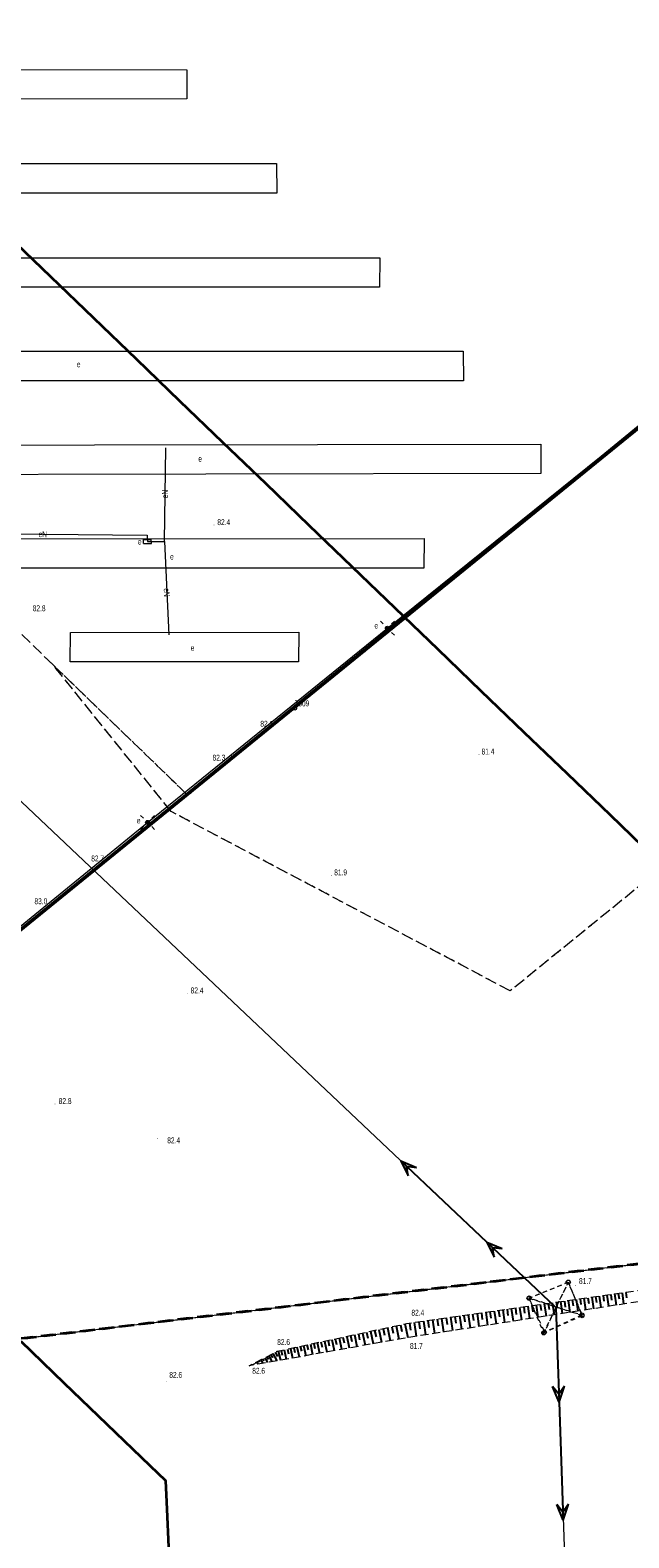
# Model space of a CAD drawing. Header units: metres. Extents: x 6524698 to 6533081, y 5883213 to 5896811.
# Tile 106 of 131: x 6528514 to 6528590, y 5891979 to 5892170. Entities that reach past the tile are written whole.
import ezdxf
from ezdxf.enums import TextEntityAlignment as Align

# ---------------------------------------------------------------- set-up
doc = ezdxf.new("R2010")
doc.units = ezdxf.units.M
for name, pattern in [('mapa zasadnicza$0$1.0_0.5', [1.5, 1, -0.5]), ('mapa zasadnicza$0$1.5_1.0', [2.5, 1.5, -1]), ('mapa zasadnicza$0$219-500', [0]), ('mapa zasadnicza$0$egkk-500', [2, 1.5, -0.5]), ('mapa zasadnicza$0$egug-500', [1, 0.5, -0.5]), ('mapa zasadnicza$0$suep_wn_500', [0]), ('mapa zasadnicza$0$supp_500', [1, 0.5, -0.5])]:
    doc.linetypes.add(name, pattern=pattern)
for name, color, linetype in [('mapa zasadnicza$0$000 Inne (niezydentyfikowane)', 7, 'Continuous'), ('mapa zasadnicza$0$202-punkt graniczny', 7, 'Continuous'), ('mapa zasadnicza$0$202-punkt graniczny-Atr103', 7, 'Continuous'), ('mapa zasadnicza$0$216-obręb ewidencyjny', 7, 'Continuous'), ('mapa zasadnicza$0$217-kontur klasyfikacyjny', 7, 'Continuous'), ('mapa zasadnicza$0$218-kontur użytku gruntowego', 7, 'Continuous'), ('mapa zasadnicza$0$219-działka ewidencyjna', 7, 'Continuous'), ('mapa zasadnicza$0$elektroenergetyczne urządzenie techniczne', 7, 'Continuous'), ('mapa zasadnicza$0$elektroenergetyczne urządzenie techniczne-Atr17', 7, 'Continuous'), ('mapa zasadnicza$0$latarnia', 7, 'Continuous'), ('mapa zasadnicza$0$ogrodzenie trwałe', 7, 'Continuous'), ('mapa zasadnicza$0$pikieta naturalna', 7, 'Continuous'), ('mapa zasadnicza$0$pikieta naturalna-Atr2', 7, 'Continuous'), ('mapa zasadnicza$0$przewód elektroenergetyczny podziemny', 7, 'Continuous'), ('mapa zasadnicza$0$przewód elektroenergetyczny podziemny-Atr1', 7, 'Continuous'), ('mapa zasadnicza$0$przewód elektroenergetyczny wysokiego napięcia', 7, 'Continuous'), ('mapa zasadnicza$0$skarpa nieumocniona', 7, 'Continuous'), ('mapa zasadnicza$0$szafa elektroenergetyczna lub kontener', 7, 'Continuous'), ('mapa zasadnicza$0$szafa elektroenergetyczna lub kontener-Atr17', 7, 'Continuous'), ('mapa zasadnicza$0$słup przewodów napowietrznych', 7, 'Continuous')]:
    doc.layers.add(name, color=color, linetype=linetype)
doc.styles.add('mapa zasadnicza$0$STANDARD', font='Working1250', dxfattribs={"width": 0.75})
doc.linetypes.add('mapa zasadnicza$0$902-500', pattern='A,3.75,0,[1,ksztalty.shx,S=0.5,R=0,X=0,Y=0],3.75', length=7.5)

# ---------------------------------------------------------------- blocks, each defined once
blk = doc.blocks.new('mapa zasadnicza$0$202')
at = {"color": 0, "linetype": 'Continuous', "lineweight": 0}
blk.add_circle((0, 0), 0.25, dxfattribs=at)
blk = doc.blocks.new('mapa zasadnicza$0$PW01')
at = {"linetype": 'Continuous', "lineweight": 13}
h = blk.add_hatch(color=0, dxfattribs=at)
edge = h.paths.add_edge_path()
edge.add_arc((0, 0), 0.045, 0, 360)
blk = doc.blocks.new('mapa zasadnicza$0$US25')
at = {"linetype": 'Continuous', "lineweight": 0}
h = blk.add_hatch(color=0, dxfattribs=at)
edge = h.paths.add_edge_path()
edge.add_arc((0, 0), 0.2, 0, 360)
blk = doc.blocks.new('mapa zasadnicza$0$SM01')
at = {"color": 0, "linetype": 'Continuous', "lineweight": 13}
for p, q in [((-0.53, 0.531), (-0.883, 0.884)), ((0.531, 0.531), (0.884, 0.884)), ((-0.53, -0.53), (-0.883, -0.883)), ((0.531, -0.53), (0.884, -0.883))]:
    blk.add_line(p, q, dxfattribs=at)
blk.add_circle((0, 0), 0.25, dxfattribs=at)
blk = doc.blocks.new('mapa zasadnicza$0$US18')
at = {"color": 0, "linetype": 'Continuous', "lineweight": 13}
for p, q in [((-0.5, -0.25), (-0.5, 0.25)), ((-0.5, 0.25), (0.5, 0.25)), ((0.5, -0.25), (0.5, 0.25)), ((-0.5, -0.25), (0.5, -0.25))]:
    blk.add_line(p, q, dxfattribs=at)
blk = doc.blocks.new('mapa zasadnicza$0$SM05')
at = {"color": 0, "linetype": 'Continuous', "lineweight": 13}
blk.add_circle((0, 0), 0.25, dxfattribs=at)
blk = doc.blocks.new('mapa zasadnicza$0$SUEP3')
at = {"color": 0, "linetype": 'Continuous'}
for p, q in [((0, 0), (12.003, 0)), ((12.003, 0), (10.003, 0.75)), ((10.003, 0.75), (11.003, 0)), ((12.003, 0), (10.003, -0.75)), ((11.003, 0), (10.003, -0.75)), ((12.003, 0), (27.003, 0)), ((27.003, 0), (25.003, 0.75)), ((25.003, 0.75), (26.003, 0)), ((27.003, 0), (25.003, -0.75)), ((26.003, 0), (25.003, -0.75))]:
    blk.add_line(p, q, dxfattribs=at)

msp = doc.modelspace()

# ---------------------------------------------------------------- linework, layer by layer
at = {"layer": 'mapa zasadnicza$0$000 Inne (niezydentyfikowane)', "color": 7, "linetype": 'Continuous', "lineweight": 35, "flags": 128}
for points in [[(6528484.029, 5892170.371), (6528489.495, 5892165.114), (6528494.961, 5892159.857), (6528500.427, 5892154.6), (6528505.893, 5892149.344), (6528511.359, 5892144.087), (6528516.826, 5892138.83), (6528522.292, 5892133.573), (6528527.758, 5892128.317), (6528533.224, 5892123.06), (6528538.69, 5892117.803), (6528544.156, 5892112.546), (6528549.623, 5892107.29), (6528555.089, 5892102.033), (6528560.555, 5892096.776), (6528566.021, 5892091.519), (6528571.487, 5892086.262), (6528576.953, 5892081.006), (6528582.42, 5892075.749), (6528587.886, 5892070.492), (6528593.352, 5892065.235)], [(6528531.912, 5891976.638), (6528531.601, 5891983.328), (6528531.477, 5891986.002), (6528529.502, 5891987.901), (6528524.035, 5891993.158), (6528518.569, 5891998.414), (6528513.103, 5892003.671)]]:
    msp.add_lwpolyline(points, dxfattribs=at)
at = {"layer": 'mapa zasadnicza$0$000 Inne (niezydentyfikowane)', "color": 7, "linetype": 'Continuous', "lineweight": 25, "flags": 128}
for points in [[(6528587.97, 5892009.65), (6528588.07, 5892008.94)], [(6528588.45, 5892009.72), (6528588.65, 5892008.29)], [(6528588.92, 5892009.79), (6528589.02, 5892009.08)], [(6528589.4, 5892009.85), (6528589.6, 5892008.44)], [(6528589.87, 5892009.92), (6528589.97, 5892009.22)], [(6528574.8, 5892007.78), (6528574.91, 5892006.97)], [(6528575.33, 5892007.85), (6528575.56, 5892006.26)], [(6528575.86, 5892007.93), (6528575.98, 5892007.13)], [(6528576.39, 5892008), (6528576.62, 5892006.42)], [(6528576.92, 5892008.08), (6528577.03, 5892007.29)], [(6528577.45, 5892008.15), (6528577.67, 5892006.59)], [(6528577.97, 5892008.23), (6528578.08, 5892007.45)], [(6528578.49, 5892008.3), (6528578.71, 5892006.75)], [(6528579.01, 5892008.38), (6528579.12, 5892007.6)], [(6528579.53, 5892008.45), (6528579.75, 5892006.91)], [(6528580.04, 5892008.52), (6528580.15, 5892007.76)], [(6528580.55, 5892008.6), (6528580.77, 5892007.07)], [(6528581.06, 5892008.67), (6528581.17, 5892007.91)], [(6528581.57, 5892008.74), (6528581.79, 5892007.23)], [(6528582.08, 5892008.81), (6528582.18, 5892008.06)], [(6528582.58, 5892008.88), (6528582.79, 5892007.38)], [(6528583.08, 5892008.95), (6528583.19, 5892008.21)], [(6528583.58, 5892009.03), (6528583.79, 5892007.54)], [(6528584.07, 5892009.1), (6528584.18, 5892008.36)], [(6528584.57, 5892009.17), (6528584.78, 5892007.69)], [(6528585.06, 5892009.24), (6528585.17, 5892008.5)], [(6528585.55, 5892009.31), (6528585.76, 5892007.84)], [(6528586.04, 5892009.38), (6528586.14, 5892008.65)], [(6528586.52, 5892009.44), (6528586.73, 5892008)], [(6528587.01, 5892009.51), (6528587.11, 5892008.79)], [(6528587.49, 5892009.58), (6528587.69, 5892008.15)], [(6528561.84, 5892005.92), (6528562.22, 5892004.18)], [(6528562.42, 5892006.01), (6528562.55, 5892005.13)], [(6528563.01, 5892006.1), (6528563.26, 5892004.34)], [(6528563.6, 5892006.18), (6528563.72, 5892005.31)], [(6528564.18, 5892006.26), (6528564.43, 5892004.52)], [(6528564.76, 5892006.35), (6528564.89, 5892005.48)], [(6528565.34, 5892006.43), (6528565.59, 5892004.7)], [(6528565.92, 5892006.51), (6528566.04, 5892005.65)], [(6528566.49, 5892006.59), (6528566.73, 5892004.88)], [(6528567.06, 5892006.67), (6528567.18, 5892005.82)], [(6528567.63, 5892006.76), (6528567.87, 5892005.06)], [(6528568.19, 5892006.84), (6528568.32, 5892005.99)], [(6528568.76, 5892006.92), (6528569, 5892005.24)], [(6528569.32, 5892007), (6528569.44, 5892006.16)], [(6528569.88, 5892007.08), (6528570.12, 5892005.41)], [(6528570.43, 5892007.15), (6528570.55, 5892006.33)], [(6528570.99, 5892007.23), (6528571.22, 5892005.58)], [(6528571.54, 5892007.31), (6528571.66, 5892006.49)], [(6528572.09, 5892007.39), (6528572.32, 5892005.75)], [(6528572.63, 5892007.47), (6528572.75, 5892006.65)], [(6528573.18, 5892007.55), (6528573.41, 5892005.92)], [(6528573.72, 5892007.62), (6528573.84, 5892006.81)], [(6528574.26, 5892007.7), (6528574.49, 5892006.09)], [(6528552.54, 5892003.93), (6528552.84, 5892002.52)], [(6528553, 5892004.03), (6528553.16, 5892003.31)], [(6528553.48, 5892004.13), (6528553.79, 5892002.69)], [(6528553.96, 5892004.23), (6528554.11, 5892003.5)], [(6528554.44, 5892004.33), (6528554.76, 5892002.86)], [(6528554.93, 5892004.44), (6528555.09, 5892003.69)], [(6528555.43, 5892004.55), (6528555.75, 5892003.03)], [(6528555.93, 5892004.65), (6528556.09, 5892003.89)], [(6528556.44, 5892004.76), (6528556.77, 5892003.22)], [(6528556.95, 5892004.87), (6528557.12, 5892004.09)], [(6528557.47, 5892004.98), (6528557.81, 5892003.4)], [(6528557.99, 5892005.09), (6528558.17, 5892004.29)], [(6528558.53, 5892005.21), (6528558.87, 5892003.59)], [(6528559.06, 5892005.32), (6528559.24, 5892004.5)], [(6528559.61, 5892005.44), (6528559.96, 5892003.78)], [(6528560.16, 5892005.56), (6528560.34, 5892004.72)], [(6528560.71, 5892005.68), (6528561.07, 5892003.98)], [(6528561.27, 5892005.8), (6528561.46, 5892004.94)], [(6528544.8, 5892002.02), (6528545.02, 5892001.59)], [(6528545.08, 5892002.16), (6528545.57, 5892001.22)], [(6528545.38, 5892002.32), (6528545.65, 5892001.8)], [(6528545.73, 5892002.47), (6528546.04, 5892001.31)], [(6528546.12, 5892002.55), (6528546.24, 5892001.96)], [(6528546.51, 5892002.64), (6528546.77, 5892001.44)], [(6528546.91, 5892002.72), (6528547.04, 5892002.12)], [(6528547.31, 5892002.81), (6528547.57, 5892001.58)], [(6528547.72, 5892002.9), (6528547.85, 5892002.28)], [(6528548.13, 5892002.99), (6528548.4, 5892001.73)], [(6528548.55, 5892003.07), (6528548.69, 5892002.44)], [(6528548.97, 5892003.17), (6528549.25, 5892001.88)], [(6528549.4, 5892003.26), (6528549.54, 5892002.61)], [(6528549.83, 5892003.35), (6528550.12, 5892002.03)], [(6528550.27, 5892003.44), (6528550.41, 5892002.78)], [(6528550.71, 5892003.54), (6528551, 5892002.19)], [(6528551.16, 5892003.63), (6528551.31, 5892002.95)], [(6528551.61, 5892003.73), (6528551.91, 5892002.35)], [(6528552.07, 5892003.83), (6528552.22, 5892003.13)], [(6528542.51, 5892000.83), (6528542.59, 5892000.69)], [(6528542.77, 5892000.96), (6528542.83, 5892000.85)], [(6528543.03, 5892001.1), (6528543.18, 5892000.8)], [(6528543.28, 5892001.23), (6528543.38, 5892001.04)], [(6528543.54, 5892001.36), (6528543.78, 5892000.9)], [(6528543.8, 5892001.5), (6528543.94, 5892001.23)], [(6528544.05, 5892001.63), (6528544.38, 5892001.01)], [(6528544.31, 5892001.76), (6528544.49, 5892001.41)], [(6528544.55, 5892001.89), (6528544.95, 5892001.11)]]:
    msp.add_lwpolyline(points, dxfattribs=at)
at = {"layer": 'mapa zasadnicza$0$216-obręb ewidencyjny', "color": 7, "linetype": 'mapa zasadnicza$0$1.5_1.0', "lineweight": 35, "flags": 128}
for points in [[(6532173.44, 5894410.01), (6532146.43, 5894429.98), (6532121.94, 5894448.08), (6532080.02, 5894478.35), (6532068.86, 5894486.41), (6532021.73, 5894514.79), (6531992.6, 5894532.32), (6531947.82, 5894561.73), (6531920.42, 5894579.72), (6531901.27, 5894596.07), (6531894.35, 5894601.98), (6531821.26, 5894724.08), (6531814.31, 5894735.1), (6531811.23, 5894740.03), (6531780.22, 5894789.63), (6531767.74, 5894809.58), (6531750.79, 5894849.18), (6531748.39, 5894858.64), (6531740.52, 5894889.65), (6531722.79, 5894966.32), (6531701.22, 5895053.01), (6531686.07, 5895129.36), (6531669.12, 5895211.17), (6531624.01, 5895310.47), (6531614.29, 5895347), (6531603.94, 5895412.88), (6531598.73, 5895467.38), (6531564.77, 5895613.69), (6531556.6, 5895663.96), (6531552.51, 5895710.75), (6531539.6, 5895773.55), (6531544.35, 5895780.58), (6531544.16, 5895788.15), (6531507.25, 5895943.86), (6531499.19, 5895972.02), (6531486.51, 5896006.52), (6531466.15, 5896076.08), (6531454.43, 5896110.08), (6531431.22, 5896177.42), (6531430.43, 5896180.2), (6531424.28, 5896202.02), (6531414.58, 5896246.77), (6531402.85, 5896288.93), (6531394.99, 5896317.17), (6531392.26, 5896327.01), (6531376.91, 5896381.63), (6531368.27, 5896412.35), (6531367.02, 5896416.62), (6531318.81, 5896568.61), (6531272.76, 5896714.08), (6531217.21, 5896664.26), (6531190.62, 5896638.08), (6531186.78, 5896634.37), (6531127.14, 5896577.43), (6531100.18, 5896551.88), (6531086.51, 5896538.77), (6530989.57, 5896445.82), (6530931.52, 5896386.36), (6530883.06, 5896340.67), (6530877.3, 5896336.6), (6530873.73, 5896334.08), (6530858.65, 5896322.14), (6530767.28, 5896233.73), (6530678.44, 5896145.87), (6530572.05, 5896045.16), (6530563.1, 5896037.12), (6530451.04, 5895932.33), (6530385.68, 5895871.76), (6530354.37, 5895842.65), (6530280.46, 5895771.72), (6530232.76, 5895726.03), (6530226.82, 5895720.96), (6530177.71, 5895672.11), (6530155.08, 5895649.47), (6530136.64, 5895629.41), (6530101.12, 5895593.57), (6530084.35, 5895577.66), (6530025.14, 5895520.24), (6530019.45, 5895515.19), (6530011.77, 5895512.95), (6529995.37, 5895498.34), (6529944.65, 5895450.1), (6529883.96, 5895391.89), (6529874.86, 5895383.05), (6529856.89, 5895365.59), (6529806.63, 5895317.74), (6529777.32, 5895289.82), (6529767.93, 5895280.88), (6529727.8, 5895242.98), (6529716.4, 5895232.24), (6529611.75, 5895132.35), (6529602.11, 5895123.44), (6529564.79, 5895088.95), (6529442.18, 5894971.11), (6529348, 5894880.66), (6529341.6, 5894874.72), (6529205.1, 5894745.94), (6529095.11, 5894642.73), (6528985.24, 5894540.2), (6528979.86, 5894535.18), (6528950.63, 5894507.69), (6528940.33, 5894498.09), (6528899.89, 5894460.41), (6528759.38, 5894329.94), (6528671.55, 5894242.83), (6528626.12, 5894197.75), (6528570.28, 5894143.23), (6528564.23, 5894137.3), (6528527.75, 5894101.56), (6528446.8, 5894020.71), (6528384.19, 5893957.79), (6528337.7, 5893910.96), (6528325.94, 5893899.11), (6528292.63, 5893867.35), (6528263.34, 5893839.22), (6528235.37, 5893817.79), (6528212.45, 5893801.88), (6528192.4, 5893787.97), (6528160.44, 5893751.29), (6528093.51, 5893704.95), (6528051.1, 5893681.86), (6527962.24, 5893630.13), (6527966.7, 5893563.53), (6527967.45, 5893552.31), (6527970.73, 5893522.51), (6527970.79, 5893518.44), (6527968.55, 5893513.63), (6527972.36, 5893501.34), (6527994.3, 5893412.78), (6528008.56, 5893361.13), (6528024.92, 5893315.29), (6528047.55, 5893241.88), (6528061.74, 5893201.21), (6528080.19, 5893144.58), (6528103.06, 5893080.73), (6528114.87, 5893046.22), (6528118.84, 5893029.51), (6528166.45, 5892875.8), (6528171.14, 5892860.59), (6528192.07, 5892792.85), (6528202.22, 5892766.07), (6528211.23, 5892742.29), (6528214.23, 5892726.13), (6528216.98, 5892718.27), (6528217.45, 5892695.43), (6528253.12, 5892581.84), (6528274.02, 5892507.32), (6528276.69, 5892498.16), (6528296.22, 5892421.59), (6528299.61, 5892411.02), (6528334.62, 5892315.93), (6528349.09, 5892260.65), (6528377.11, 5892179.95), (6528394.78, 5892128.68), (6528440.31, 5891996.73), (6528446.42, 5891995.98), (6528618.95, 5892016.86), (6528665.82, 5892020.2), (6528743.5, 5892026.91), (6528810.71, 5892032.32), (6528929.03, 5892047.18), (6529084.54, 5892065.08), (6529137.05, 5892069.83), (6529163.27, 5892079.55), (6529183.63, 5892087.79), (6529198.7, 5892096.25), (6529272.43, 5892137.61), (6529299.93, 5892161.54), (6529302.53, 5892163.8), (6529315.87, 5892175.4), (6529326.47, 5892184.67), (6529341.14, 5892199.13), (6529440.16, 5892285.12), (6529457.93, 5892308.5), (6529472.77, 5892323.9), (6529519.91, 5892352.88), (6529537.94, 5892368.41), (6529543.85, 5892373.51), (6529606.4, 5892445.37), (6529658.73, 5892492.51), (6529670.09, 5892502.74), (6529686.63, 5892522.04), (6529732.12, 5892575.11), (6529757.09, 5892610.5), (6529779.62, 5892651.92), (6529797.52, 5892678.13), (6529839.46, 5892724.94), (6529870.95, 5892781.67), (6529898.89, 5892809.16), (6529922.19, 5892839.09), (6529934.43, 5892854.81), (6529953.15, 5892874.17), (6529965.1, 5892886.47), (6530012.8, 5892917.44), (6530031.5, 5892919.94), (6530070.88, 5892925.19), (6530098.14, 5892934.36), (6530109.36, 5892938.08), (6530135.18, 5892952.7), (6530167.6, 5892981.5), (6530232.92, 5893051.1), (6530259.88, 5893074.62), (6530286.3, 5893097.64), (6530336.76, 5893153.84), (6530364.12, 5893172.96), (6530403.79, 5893201.82), (6530436.38, 5893225.27), (6530494.74, 5893292.49), (6530545.01, 5893335.37), (6530557.68, 5893347.81), (6530648.56, 5893425.65), (6530689.83, 5893451.62), (6530733.98, 5893475.6), (6530772.07, 5893505.94), (6530852.43, 5893590.07), (6530857.49, 5893597.21), (6530891.97, 5893643.79), (6530917.57, 5893672.17), (6530950.23, 5893698.89), (6530954.1, 5893702.06), (6530977.54, 5893721.23), (6531019.6, 5893747.15), (6531141.96, 5893812.02), (6531213.08, 5893849.19), (6531238.4, 5893862.2), (6531260.04, 5893873.32), (6531289.74, 5893888.58), (6531296.49, 5893892.05), (6531306.22, 5893896.94), (6531368.93, 5893928.43), (6531397.54, 5893942.83), (6531414.17, 5893951.2), (6531423.14, 5893955.72), (6531453.45, 5893971.02), (6531561.58, 5894025.58), (6531627.85, 5894057.85), (6531656.74, 5894073.39), (6531720.57, 5894105.2), (6531769.98, 5894129.46), (6531780.94, 5894134.72), (6531821.73, 5894154.36), (6531826.18, 5894156.65), (6531827.33, 5894157.24), (6531894.03, 5894191.64), (6531897.66, 5894193.45), (6532059.55, 5894273.99), (6532168.75, 5894325.46), (6532285.62, 5894379.19), (6532256.72, 5894387.98), (6532237.4, 5894391.85), (6532209.71, 5894397.39)], [(6528810.71, 5892032.32), (6528743.5, 5892026.91), (6528665.82, 5892020.2), (6528618.95, 5892016.86), (6528446.42, 5891995.98), (6528440.31, 5891996.73), (6528198.8, 5891907.55), (6528014.33, 5891830.31), (6527846.82, 5891746.29), (6527801.61, 5891598.79), (6527787.58, 5891553.86), (6527785.51, 5891547.1), (6527759.25, 5891463.12), (6527705.03, 5891299.34), (6527651.09, 5891150.82), (6527517.65, 5890758.02), (6527509.07, 5890729.27), (6527454.67, 5890547.02), (6527391.42, 5890349.92), (6527469.9, 5890380.85), (6527548.32, 5890411.76), (6527628.31, 5890449.47), (6527701.79, 5890487.35), (6527781.71, 5890531.45), (6527831.96, 5890559.17), (6527894.74, 5890596), (6527918.86, 5890538.44), (6527996.61, 5890364.36), (6528002.77, 5890340.12), (6528015.06, 5890276.2), (6528068.35, 5890122.94), (6528069.52, 5890117.74), (6528086.27, 5890073.01), (6528087.43, 5890069.91), (6528144.14, 5889918.51), (6528178.59, 5889821.74), (6528194.07, 5889776.62), (6528203.76, 5889751.35), (6528219.86, 5889705.13), (6528289.3, 5889557.06), (6528293.69, 5889548.36), (6528315.49, 5889501.75), (6528319.49, 5889494.06), (6528320.3, 5889498.78), (6528374.9, 5889392.75), (6528393.7, 5889357.37), (6528402.97, 5889333.92), (6528406.48, 5889321.22), (6528417.63, 5889287.69), (6528426.72, 5889250.74), (6528427.12, 5889249.1), (6528437.2, 5889208.11), (6528462.62, 5889141.48), (6528476.98, 5889088.52), (6528479.5, 5889060.26), (6528487.24, 5889042.5), (6528497.03, 5888999.3), (6528513.44, 5888948.22), (6528513.62, 5888944.51), (6528514.32, 5888935.53), (6528517.9, 5888889.57), (6528521.9, 5888874.59), (6528534.18, 5888828.64), (6528537.21, 5888800.87), (6528538.55, 5888788.67), (6528539.84, 5888759.55), (6528540.29, 5888749.47), (6528546.56, 5888728.63), (6528550.89, 5888720.89), (6528554.61, 5888714.22), (6528572.89, 5888682.85), (6528612.6, 5888606.5), (6528643.54, 5888542.38), (6528657.02, 5888506.94), (6528675.5, 5888460.67), (6528681.51, 5888445.9), (6528704.85, 5888377.17), (6528713.34, 5888354.12), (6528741.09, 5888278.42), (6528766.6, 5888207.14), (6528788.71, 5888147.82), (6528812.94, 5888083.84), (6528826.58, 5888045.33), (6528850.06, 5887982.04), (6528866.81, 5887934.63), (6528879.99, 5887896.72), (6528918.8, 5887790.89), (6528952.56, 5887701.57), (6529019.26, 5887707.89), (6529031.01, 5887709.01), (6529109.21, 5887715.92), (6529166.14, 5887721.78), (6529262.28, 5887731.31), (6529282.79, 5887731.14), (6529289.52, 5887663.25), (6529296.91, 5887588.72), (6529312.34, 5887533.26), (6529320.57, 5887503.67), (6529321.72, 5887480.33), (6529315.22, 5887418.55), (6529296.28, 5887374.9), (6529295.89, 5887348.38), (6529295.74, 5887344.56), (6529294.33, 5887253.59), (6529300.1, 5887247.3), (6529460.65, 5887265.28), (6529607.85, 5887282.19), (6529604.22, 5887244.37), (6529619.06, 5887245.53), (6529620.4, 5887245.61), (6529751.62, 5887253.65), (6529836.5, 5887258.86), (6529917.79, 5887263.83), (6530037.96, 5887271.18), (6530037.77, 5887311.55), (6530035.48, 5887465.82), (6530294.87, 5887497.94), (6530342.75, 5887503.87), (6530390.63, 5887509.81), (6530435.08, 5887515.31), (6530469.62, 5887519.59), (6530472.76, 5887520.14), (6530455.94, 5887633.47), (6530452.16, 5887659), (6530429.5, 5887800.32), (6530425.85, 5887820.62), (6530434.17, 5887821.11), (6530435.15, 5887821.09), (6530501.5, 5887826.49), (6530563.57, 5887831.54), (6530569.25, 5887832), (6530626.35, 5887836.71), (6530689.94, 5887841.95), (6530699.77, 5887842.77), (6530753.72, 5887845.97), (6530816.4, 5887849.69), (6530847.34, 5887851.53), (6530851.75, 5887851.79), (6530878, 5887853.36), (6530941.55, 5887857.17), (6531028.05, 5887862.36), (6531029.51, 5887862.54), (6531089.96, 5887870.11), (6531157.91, 5887878.61), (6531147.74, 5887927.21), (6531134.09, 5887992.44), (6531130.39, 5888022.23), (6531130.01, 5888024.33), (6531127.76, 5888039.49), (6531114.28, 5888108.63), (6531110.56, 5888127.5), (6531105.84, 5888172.24), (6531089.18, 5888214.66), (6531070.01, 5888263.46), (6531063.59, 5888283), (6531047.06, 5888328.03), (6531038.58, 5888352.41), (6531021.83, 5888400.87), (6531015.19, 5888413.6), (6531005.83, 5888460.28), (6531006, 5888467.6), (6531006.12, 5888486.87), (6531000.78, 5888546.56), (6530994.46, 5888582.13), (6530992.02, 5888587.87), (6530975.04, 5888631.61), (6530968.96, 5888647.12), (6530918.79, 5888737.7), (6530893.21, 5888788.19), (6530875.95, 5888835.79), (6530824.74, 5888967.12), (6530698.19, 5888957.37), (6530696.88, 5888957.26), (6530690.8, 5888956.75), (6530665.31, 5889016.21), (6530647.2, 5889058.57), (6530634.24, 5889085.41), (6530634.99, 5889106.79), (6530619.51, 5889109.25), (6530602.59, 5889110.21), (6530580.67, 5889109.48), (6530563.76, 5889105.91), (6530556.11, 5889102.91), (6530554.6, 5889108.92), (6530550.45, 5889111.73), (6530532.14, 5889151.93), (6530513.79, 5889192.45), (6530502.04, 5889258.4), (6530482.32, 5889287.2), (6530469.7, 5889327.04), (6530465.02, 5889440.31), (6530478.29, 5889507.42), (6530476.75, 5889539.74), (6530454.68, 5889579.85), (6530444.35, 5889666), (6530447.75, 5889689.9), (6530449.31, 5889721.21), (6530456.42, 5889744.94), (6530489.74, 5889803.92), (6530476.19, 5889829.67), (6530441.37, 5889895.14), (6530436.32, 5889900.67), (6530377.31, 5890013.31), (6530319.1, 5890126.26), (6530282.19, 5890186.6), (6530272.79, 5890201.79), (6530203.17, 5890307.87), (6530172.91, 5890358.56), (6530084.18, 5890524.8), (6530023.66, 5890630.14), (6529988.68, 5890702.02), (6529902.56, 5890854), (6529878.29, 5890895.67), (6529853.22, 5890939.23), (6529790.88, 5891059.39), (6529783.8, 5891073.31), (6529750.15, 5891126.7), (6529715.67, 5891191.31), (6529711.87, 5891220.22), (6529686.86, 5891413.55), (6529894.11, 5891526.79), (6529935.18, 5891550.85), (6529897.51, 5891589.82), (6529852.46, 5891637.21), (6529830.78, 5891658.8), (6529798.22, 5891693.91), (6529778.68, 5891710.68), (6529723.77, 5891769.55), (6529664.88, 5891829.87), (6529592.94, 5891899.3), (6529520.59, 5891969.98), (6529496.71, 5891996.9), (6529443.6, 5892048.07), (6529413.19, 5892074.88), (6529373, 5892116.29), (6529315.87, 5892175.4), (6529302.53, 5892163.8), (6529299.93, 5892161.54), (6529272.43, 5892137.61), (6529198.7, 5892096.25), (6529183.63, 5892087.79), (6529163.27, 5892079.55), (6529137.05, 5892069.83), (6529084.54, 5892065.08), (6528929.03, 5892047.18)]]:
    msp.add_lwpolyline(points, close=True, dxfattribs=at)
at = {"layer": 'mapa zasadnicza$0$217-kontur klasyfikacyjny', "color": 92, "linetype": 'mapa zasadnicza$0$egkk-500', "lineweight": 18, "flags": 128}
for points in [[(6528688.62, 5892198.36), (6528547.84, 5892084.05)], [(6528517.13, 5892089.58), (6528439.71, 5892164.51)], [(6528637.54, 5892098.74), (6528575.21, 5892048.17)], [(6528532.17, 5892070.92), (6528517.13, 5892089.58)], [(6528534.25, 5892073.01), (6528517.13, 5892089.58)], [(6528547.84, 5892084.05), (6528534.25, 5892073.01)], [(6528575.21, 5892048.17), (6528532.17, 5892070.92)], [(6528446.42, 5891995.98), (6528618.95, 5892016.86)]]:
    msp.add_lwpolyline(points, dxfattribs=at)
at = {"layer": 'mapa zasadnicza$0$218-kontur użytku gruntowego', "color": 3, "linetype": 'mapa zasadnicza$0$egug-500', "lineweight": 18, "flags": 128}
for points in [[(6528547.84, 5892084.05), (6528688.62, 5892198.36)], [(6528517.13, 5892089.58), (6528439.71, 5892164.51)], [(6528637.54, 5892098.74), (6528575.21, 5892048.17)], [(6528532.17, 5892070.92), (6528517.13, 5892089.58)], [(6528517.13, 5892089.58), (6528534.25, 5892073.01)], [(6528534.25, 5892073.01), (6528547.84, 5892084.05)], [(6528575.21, 5892048.17), (6528532.17, 5892070.92)], [(6528446.42, 5891995.98), (6528618.95, 5892016.86)]]:
    msp.add_lwpolyline(points, dxfattribs=at)
at = {"layer": 'mapa zasadnicza$0$219-działka ewidencyjna', "color": 7, "linetype": 'mapa zasadnicza$0$219-500', "lineweight": 18, "flags": 128}
for points in [[(6528547.84, 5892084.05), (6528703.09, 5892210.11)], [(6528440.31, 5891996.73), (6528547.84, 5892084.05)], [(6528446.42, 5891995.98), (6528618.95, 5892016.86)]]:
    msp.add_lwpolyline(points, dxfattribs=at)
at = {"layer": 'mapa zasadnicza$0$elektroenergetyczne urządzenie techniczne', "color": 1, "linetype": 'Continuous', "lineweight": 18, "flags": 128}
for points in [[(6528467.82, 5892165.08), (6528534.15, 5892165.06), (6528534.16, 5892161.36), (6528467.8, 5892161.33)], [(6528458.37, 5892153.15), (6528545.51, 5892153.15), (6528545.56, 5892149.4), (6528458.33, 5892149.4)], [(6528469.37, 5892141.21), (6528558.64, 5892141.2), (6528558.61, 5892137.48), (6528469.35, 5892137.46)], [(6528482.14, 5892129.33), (6528569.25, 5892129.36), (6528569.29, 5892125.59), (6528482.12, 5892125.6)], [(6528494.04, 5892117.41), (6528579.11, 5892117.56), (6528579.11, 5892113.83), (6528494, 5892113.66)], [(6528506.26, 5892105.53), (6528564.28, 5892105.58), (6528564.25, 5892101.82), (6528506.24, 5892101.8)], [(6528519.39, 5892093.67), (6528548.36, 5892093.68), (6528548.32, 5892089.94), (6528519.33, 5892089.94)]]:
    msp.add_lwpolyline(points, close=True, dxfattribs=at)
at = {"layer": 'mapa zasadnicza$0$ogrodzenie trwałe', "color": 7, "linetype": 'mapa zasadnicza$0$902-500', "lineweight": 35, "flags": 128}
msp.add_lwpolyline([(6528688.45, 5892198.57), (6528440.85, 5891997.39), (6528440.65, 5891997.82)], dxfattribs=at)
at = {"layer": 'mapa zasadnicza$0$przewód elektroenergetyczny podziemny', "color": 1, "linetype": 'Continuous', "lineweight": 18, "flags": 128}
for points in [[(6528449.8, 5892171.03), (6528424.14, 5892150.31), (6528396.18, 5892128.13), (6528406.38, 5892098.03), (6528418.03, 5892064.33), (6528429.26, 5892031.62), (6528441.54, 5891998.3), (6528472.01, 5892023.17), (6528501.16, 5892046.76), (6528529.16, 5892069.55), (6528559.61, 5892094.2), (6528586.76, 5892116.01), (6528611.9, 5892136.63), (6528637.07, 5892157.06), (6528662.24, 5892177.45)], [(6528531.3, 5892105.18), (6528531.46, 5892117.07)], [(6528484.48, 5892090.65), (6528502.75, 5892106.26), (6528529.12, 5892105.98), (6528529.14, 5892105.19), (6528531.3, 5892105.18)], [(6528531.3, 5892105.18), (6528531.85, 5892093.35)]]:
    msp.add_lwpolyline(points, dxfattribs=at)
at = {"layer": 'mapa zasadnicza$0$przewód elektroenergetyczny wysokiego napięcia', "color": 1, "linetype": 'mapa zasadnicza$0$suep_wn_500', "lineweight": 18, "flags": 128}
for points in [[(6528580.95, 5892008.05), (6528365.73, 5892211.58)], [(6528580.98, 5892008), (6528590.2, 5891744.97)]]:
    msp.add_lwpolyline(points, dxfattribs=at)
at = {"layer": 'mapa zasadnicza$0$skarpa nieumocniona', "color": 7, "linetype": 'mapa zasadnicza$0$1.0_0.5', "lineweight": 18, "flags": 128}
msp.add_lwpolyline([(6528597.42, 5892009.66), (6528561.96, 5892004.14), (6528542.07, 5892000.6), (6528545.63, 5892002.45), (6528562.04, 5892005.96), (6528597.38, 5892010.99)], close=True, dxfattribs=at)
msp.add_lwpolyline([(6528597.42, 5892009.66), (6528561.96, 5892004.14), (6528542.07, 5892000.6), (6528545.63, 5892002.45), (6528562.04, 5892005.96), (6528597.38, 5892010.99)], close=True, dxfattribs=at)
at = {"layer": 'mapa zasadnicza$0$słup przewodów napowietrznych', "color": 7, "linetype": 'mapa zasadnicza$0$supp_500', "lineweight": 18, "flags": 128}
for points in [[(6528577.58, 5892009.17), (6528582.55, 5892011.22), (6528584.32, 5892007.05), (6528579.55, 5892004.87)], [(6528584.34, 5892006.94), (6528579.46, 5892004.78), (6528577.61, 5892009.21), (6528582.6, 5892011.22)], [(6528579.46, 5892004.78), (6528582.6, 5892011.22)], [(6528582.55, 5892011.22), (6528579.55, 5892004.87)], [(6528584.34, 5892006.94), (6528582.6, 5892011.22)], [(6528577.58, 5892009.17), (6528584.32, 5892007.05)], [(6528577.58, 5892009.17), (6528579.55, 5892004.87)], [(6528584.34, 5892006.94), (6528577.61, 5892009.21)]]:
    msp.add_lwpolyline(points, dxfattribs=at)

# ---------------------------------------------------------------- block references
at = {"layer": 'mapa zasadnicza$0$202-punkt graniczny', "color": 7, "linetype": 'Continuous', "lineweight": 18}
msp.add_blockref('mapa zasadnicza$0$202', (6528547.84, 5892084.05), dxfattribs=at)
at = {"layer": 'mapa zasadnicza$0$elektroenergetyczne urządzenie techniczne', "color": 1, "linetype": 'Continuous', "lineweight": 18}
for p in [(6528559.61, 5892094.2), (6528529.16, 5892069.55)]:
    msp.add_blockref('mapa zasadnicza$0$US25', p, dxfattribs=at)
at = {"layer": 'mapa zasadnicza$0$latarnia', "color": 7, "linetype": 'Continuous', "lineweight": 18}
for p in [(6528559.61, 5892094.2), (6528529.16, 5892069.55)]:
    msp.add_blockref('mapa zasadnicza$0$SM01', p, dxfattribs=at)
at = {"layer": 'mapa zasadnicza$0$pikieta naturalna', "color": 7, "linetype": 'Continuous', "lineweight": 13}
for p in [(6528537.61, 5892107.29), (6528545.32, 5892082.38), (6528539.79, 5892077.97), (6528571.25, 5892078.18), (6528524.4, 5892065.21), (6528552.49, 5892062.83), (6528517.44, 5892059.75), (6528534.19, 5892047.83), (6528517.41, 5892033.81), (6528530.44, 5892029.41), (6528583.48, 5892010.76), (6528562.04, 5892005.96), (6528561.96, 5892004.14), (6528545.63, 5892002.45), (6528542.07, 5892000.6), (6528531.54, 5891998.56)]:
    msp.add_blockref('mapa zasadnicza$0$PW01', p, dxfattribs=at)
at = {"layer": 'mapa zasadnicza$0$przewód elektroenergetyczny wysokiego napięcia', "color": 1, "linetype": 'Continuous', "lineweight": 18}
for p, rotation in [((6528580.95, 5892008.05), 136.599), ((6528580.98, 5892008), 272.008)]:
    msp.add_blockref('mapa zasadnicza$0$SUEP3', p, dxfattribs=dict(at, rotation=rotation))
at = {"layer": 'mapa zasadnicza$0$szafa elektroenergetyczna lub kontener', "color": 1, "linetype": 'Continuous', "lineweight": 18, "rotation": 0.441}
msp.add_blockref('mapa zasadnicza$0$US18', (6528529.14, 5892105.19), dxfattribs=at)
at = {"layer": 'mapa zasadnicza$0$słup przewodów napowietrznych', "color": 7, "linetype": 'Continuous', "lineweight": 18}
for p in [(6528582.55, 5892011.22), (6528582.6, 5892011.22), (6528577.58, 5892009.17), (6528577.61, 5892009.21), (6528584.32, 5892007.05), (6528584.34, 5892006.94), (6528579.46, 5892004.78), (6528579.55, 5892004.87)]:
    msp.add_blockref('mapa zasadnicza$0$SM05', p, dxfattribs=at)

# ---------------------------------------------------------------- texts
at = {"layer": 'mapa zasadnicza$0$202-punkt graniczny-Atr103', "color": 7, "style": 'mapa zasadnicza$0$STANDARD', "width": 0.667}
msp.add_text('7009', height=0.75, dxfattribs=at).set_placement((6528547.84, 5892084.05), align=Align.BOTTOM_LEFT)
at = {"layer": 'mapa zasadnicza$0$elektroenergetyczne urządzenie techniczne-Atr17', "color": 1, "style": 'mapa zasadnicza$0$STANDARD', "width": 0.667}
for p in [(6528520.18, 5892127.31), (6528535.6, 5892115.33), (6528532.02, 5892102.9), (6528557.97, 5892094.15), (6528534.64, 5892091.33), (6528527.8, 5892069.42)]:
    msp.add_text('e', height=0.75, dxfattribs=at).set_placement(p)
at = {"layer": 'mapa zasadnicza$0$pikieta naturalna-Atr2', "color": 7, "style": 'mapa zasadnicza$0$STANDARD', "width": 0.667}
for s, p in [('82.4', (6528538.02, 5892107.28)), ('82.8', (6528514.58, 5892096.35)), ('82.1', (6528543.48, 5892081.69)), ('81.4', (6528571.57, 5892078.17)), ('82.7', (6528522.01, 5892064.6)), ('81.9', (6528552.86, 5892062.83)), ('82.4', (6528534.63, 5892047.85)), ('82.8', (6528517.88, 5892033.82)), ('82.4', (6528531.66, 5892028.83)), ('81.7', (6528583.94, 5892010.98)), ('82.4', (6528562.66, 5892006.96)), ('82.6', (6528545.62, 5892003.24)), ('81.7', (6528562.48, 5892002.74)), ('82.6', (6528542.45, 5891999.59)), ('82.6', (6528531.92, 5891999.07))]:
    msp.add_text(s, height=0.75, dxfattribs=at).set_placement(p)
for s, p in [('82.3', (6528537.41, 5892077.77)), ('83.0', (6528514.8, 5892059.55))]:
    msp.add_text(s, height=0.75, dxfattribs=at).set_placement(p, align=Align.MIDDLE_LEFT)
at = {"layer": 'mapa zasadnicza$0$przewód elektroenergetyczny podziemny-Atr1', "color": 1, "style": 'mapa zasadnicza$0$STANDARD', "width": 0.667}
for rotation, p in [(89.229, (6528531.37, 5892110.68)), (359.391, (6528515.32, 5892106.13)), (272.661, (6528531.58, 5892099.26))]:
    msp.add_text('eN', height=0.75, rotation=rotation, dxfattribs=at).set_placement(p, align=Align.MIDDLE_LEFT)
at = {"layer": 'mapa zasadnicza$0$szafa elektroenergetyczna lub kontener-Atr17', "color": 1, "style": 'mapa zasadnicza$0$STANDARD', "width": 0.667}
msp.add_text('e', height=0.75, dxfattribs=at).set_placement((6528527.93, 5892104.81))

doc.saveas('drawing.dxf')
